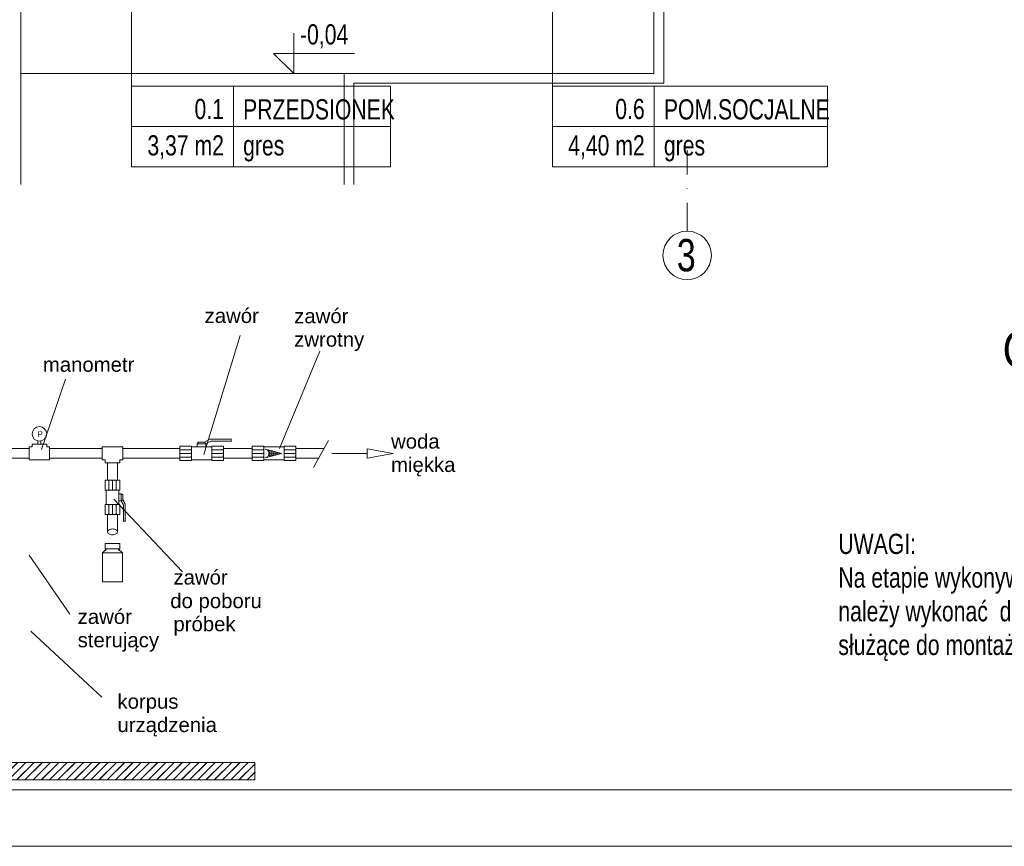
# Model space of a CAD drawing. Header units: inches. Extents: x 57112 to 98566, y -51777 to -16564.
# Tile 27 of 138: x 71719 to 72328, y -21359 to -20848. Entities that reach past the tile are written whole.
import ezdxf

# ---------------------------------------------------------------- set-up
doc = ezdxf.new("R2010")
doc.units = ezdxf.units.IN
doc.header["$MEASUREMENT"] = 0
doc.linetypes.add('DASHDOT', pattern=[1, 0.5, -0.25, 0, -0.25])
doc.layers.get('0').update_dxf_attribs({"color": 251, "lineweight": 0})
for name, color, linetype, lineweight in [('---- 04 kociol', 1, 'Continuous', 15), ('A--tabelka rysunku', 7, 'Continuous', 0), ('A--tabelka-opisy uwagi', 7, 'Continuous', 0), ('A36-obrzeże', 252, 'Continuous', 0), ('A6a-schody parter', 251, 'Continuous', 18), ('A8-opisy pomieszczeń', 250, 'Continuous', 0), ('p--koty wysok.', 251, 'Continuous', 0), ('p--opisy pomieszczeń', 250, 'Continuous', 0), ('p--osie konstr.-NR', 250, 'DASHDOT', 15)]:
    doc.layers.add(name, color=color, linetype=linetype, lineweight=lineweight)
doc.styles.add('1-50', font='arial.ttf', dxfattribs={"width": 0.75, "height": 12.5})
doc.styles.add('ROMANS', font='simplex.shx', dxfattribs={"height": 12})
doc.styles.get("Standard").update_dxf_attribs({"font": 'arial.ttf', "width": 0.75})

# ---------------------------------------------------------------- blocks, each defined once
blk = doc.blocks.new('kota wykoń')
for p, q in [((0, 25), (0, 0)), ((0, 0), (-12.5, 12.5)), ((-12.5, 12.5), (37.5, 12.5))]:
    blk.add_line(p, q)
at = {"lineweight": 0}
blk.add_line((-2.5, 0), (2.5, 0), dxfattribs=at)
blk = doc.blocks.new('*X2775')
for p, q in [((2453.1, 5380.7), (2454.4, 5380.7)), ((2456.3, 5403.7), (2456.3, 5406.3)), ((2456.3, 5380.7), (2456.3, 5383.3)), ((2456.3, 5380.7), (2456.6, 5380.7)), ((2457.9, 5401.7), (2461.4, 5401.7)), ((2459.1, 5387.7), (2461.4, 5387.7)), ((2460.2, 5394.7), (2461.4, 5394.7)), ((2463.3, 5401.7), (2463.3, 5404.5)), ((2463.3, 5401.7), (2468.4, 5401.7)), ((2463.3, 5394.7), (2463.3, 5399.8)), ((2463.3, 5394.7), (2468.4, 5394.7)), ((2463.3, 5387.7), (2463.3, 5392.8)), ((2463.3, 5387.7), (2468.4, 5387.7)), ((2463.3, 5382.5), (2463.3, 5385.8)), ((2470.3, 5401.7), (2470.3, 5402.7)), ((2470.3, 5401.7), (2474, 5401.7)), ((2470.3, 5394.7), (2470.3, 5399.8)), ((2470.3, 5394.7), (2475.3, 5394.7)), ((2470.3, 5387.7), (2470.3, 5392.8)), ((2470.3, 5387.7), (2475.3, 5387.7)), ((2470.3, 5384.3), (2470.3, 5385.8)), ((2477.3, 5394.7), (2477.3, 5399.8)), ((2477.3, 5394.7), (2482.3, 5394.7)), ((2477.3, 5387.7), (2477.3, 5392.8)), ((2477.3, 5387.7), (2482.3, 5387.7)), ((2484.2, 5394.7), (2484.2, 5399)), ((2484.2, 5394.7), (2489.3, 5394.7)), ((2484.2, 5388), (2484.2, 5392.8)), ((2491.2, 5394.7), (2491.2, 5397.2)), ((2491.2, 5394.7), (2496.3, 5394.7)), ((2491.2, 5389.8), (2491.2, 5392.8)), ((2498.2, 5394.7), (2498.2, 5395.4)), ((2498.2, 5394.7), (2500.8, 5394.7)), ((2498.2, 5391.6), (2498.2, 5392.8))]:
    blk.add_line(p, q)
blk = doc.blocks.new('*X2776')
for p, q in [((-317.2, 4312), (-297.9, 4331.4)), ((-317.2, 4283.7), (-269.6, 4331.4)), ((-317.2, 4311.6), (-297.5, 4331.4)), ((-317.2, 4283.3), (-269.2, 4331.4)), ((-301.3, 4271.4), (-241.3, 4331.4)), ((-300.9, 4271.4), (-240.9, 4331.4)), ((-273, 4271.4), (-213, 4331.4)), ((-272.6, 4271.4), (-212.6, 4331.4)), ((-244.7, 4271.4), (-184.7, 4331.4)), ((-244.3, 4271.4), (-184.3, 4331.4)), ((-216.4, 4271.4), (-156.4, 4331.4)), ((-216, 4271.4), (-156, 4331.4)), ((-188.2, 4271.4), (-128.2, 4331.4)), ((-187.8, 4271.4), (-127.8, 4331.4)), ((-159.9, 4271.4), (-99.9, 4331.4)), ((-159.5, 4271.4), (-99.5, 4331.4)), ((-131.6, 4271.4), (-71.6, 4331.4)), ((-131.2, 4271.4), (-71.2, 4331.4)), ((-103.3, 4271.4), (-43.3, 4331.4)), ((-102.9, 4271.4), (-42.9, 4331.4)), ((-75, 4271.4), (-15, 4331.4)), ((-74.6, 4271.4), (-14.6, 4331.4)), ((-46.7, 4271.4), (13.3, 4331.4)), ((-46.3, 4271.4), (13.7, 4331.4)), ((-18.5, 4271.4), (41.5, 4331.4)), ((-18.1, 4271.4), (41.9, 4331.4)), ((9.8, 4271.4), (69.8, 4331.4)), ((10.2, 4271.4), (70.2, 4331.4)), ((38.1, 4271.4), (98.1, 4331.4)), ((38.5, 4271.4), (98.5, 4331.4)), ((66.4, 4271.4), (126.4, 4331.4)), ((66.8, 4271.4), (126.8, 4331.4)), ((94.7, 4271.4), (154.7, 4331.4)), ((95.1, 4271.4), (155.1, 4331.4)), ((123, 4271.4), (183, 4331.4)), ((123.4, 4271.4), (183.4, 4331.4)), ((151.3, 4271.4), (211.3, 4331.4)), ((151.7, 4271.4), (211.7, 4331.4)), ((179.5, 4271.4), (239.5, 4331.4)), ((179.9, 4271.4), (239.9, 4331.4)), ((207.8, 4271.4), (267.8, 4331.4)), ((208.2, 4271.4), (268.2, 4331.4)), ((236.1, 4271.4), (296.1, 4331.4)), ((236.5, 4271.4), (296.5, 4331.4)), ((264.4, 4271.4), (324.4, 4331.4)), ((264.8, 4271.4), (324.8, 4331.4)), ((292.7, 4271.4), (352.7, 4331.4)), ((293.1, 4271.4), (353.1, 4331.4)), ((321, 4271.4), (381, 4331.4)), ((321.4, 4271.4), (381.4, 4331.4)), ((349.2, 4271.4), (409.2, 4331.4)), ((349.6, 4271.4), (409.6, 4331.4)), ((377.5, 4271.4), (437.5, 4331.4)), ((377.9, 4271.4), (437.9, 4331.4)), ((405.8, 4271.4), (465.8, 4331.4)), ((406.2, 4271.4), (466.2, 4331.4)), ((434.1, 4271.4), (494.1, 4331.4)), ((434.5, 4271.4), (494.5, 4331.4)), ((462.4, 4271.4), (522.4, 4331.4)), ((462.8, 4271.4), (522.8, 4331.4)), ((490.7, 4271.4), (550.7, 4331.4)), ((491.1, 4271.4), (551.1, 4331.4)), ((518.9, 4271.4), (578.9, 4331.4)), ((519.3, 4271.4), (579.3, 4331.4)), ((547.2, 4271.4), (607.2, 4331.4)), ((547.6, 4271.4), (607.6, 4331.4)), ((575.5, 4271.4), (635.5, 4331.4)), ((575.9, 4271.4), (635.9, 4331.4)), ((603.8, 4271.4), (663.8, 4331.4)), ((604.2, 4271.4), (664.2, 4331.4)), ((632.1, 4271.4), (692.1, 4331.4)), ((632.5, 4271.4), (692.5, 4331.4)), ((660.4, 4271.4), (720.4, 4331.4)), ((660.8, 4271.4), (720.8, 4331.4)), ((688.7, 4271.4), (748.7, 4331.4)), ((689.1, 4271.4), (749.1, 4331.4)), ((716.9, 4271.4), (776.9, 4331.4)), ((717.3, 4271.4), (777.3, 4331.4)), ((745.2, 4271.4), (805.2, 4331.4)), ((745.6, 4271.4), (805.6, 4331.4)), ((773.5, 4271.4), (833.5, 4331.4)), ((773.9, 4271.4), (833.9, 4331.4)), ((801.8, 4271.4), (861.8, 4331.4)), ((802.2, 4271.4), (862.2, 4331.4)), ((830.1, 4271.4), (890.1, 4331.4)), ((830.5, 4271.4), (890.5, 4331.4)), ((858.4, 4271.4), (918.4, 4331.4)), ((858.8, 4271.4), (918.8, 4331.4)), ((886.6, 4271.4), (946.6, 4331.4)), ((887, 4271.4), (947, 4331.4)), ((914.9, 4271.4), (974.9, 4331.4)), ((915.3, 4271.4), (975.3, 4331.4)), ((943.2, 4271.4), (1003.2, 4331.4)), ((943.6, 4271.4), (1003.6, 4331.4)), ((971.5, 4271.4), (1031.5, 4331.4)), ((971.9, 4271.4), (1031.9, 4331.4)), ((999.8, 4271.4), (1059.8, 4331.4)), ((1000.2, 4271.4), (1060.2, 4331.4)), ((1028.1, 4271.4), (1088.1, 4331.4)), ((1028.5, 4271.4), (1088.5, 4331.4)), ((1056.3, 4271.4), (1116.3, 4331.4)), ((1056.7, 4271.4), (1116.7, 4331.4)), ((1084.6, 4271.4), (1144.6, 4331.4)), ((1085, 4271.4), (1145, 4331.4)), ((1112.9, 4271.4), (1172.9, 4331.4)), ((1113.3, 4271.4), (1173.3, 4331.4)), ((1141.2, 4271.4), (1201.2, 4331.4)), ((1141.6, 4271.4), (1201.6, 4331.4)), ((1169.5, 4271.4), (1229.5, 4331.4)), ((1169.9, 4271.4), (1229.9, 4331.4)), ((1197.8, 4271.4), (1257.8, 4331.4)), ((1198.2, 4271.4), (1258.2, 4331.4)), ((1226.1, 4271.4), (1286.1, 4331.4)), ((1226.5, 4271.4), (1286.5, 4331.4)), ((1254.3, 4271.4), (1314.3, 4331.4)), ((1254.7, 4271.4), (1314.7, 4331.4)), ((1282.6, 4271.4), (1342.6, 4331.4)), ((1283, 4271.4), (1343, 4331.4)), ((1310.9, 4271.4), (1370.9, 4331.4)), ((1311.3, 4271.4), (1371.3, 4331.4)), ((1339.2, 4271.4), (1399.2, 4331.4)), ((1339.6, 4271.4), (1399.6, 4331.4)), ((1367.5, 4271.4), (1427.5, 4331.4)), ((1367.9, 4271.4), (1427.9, 4331.4)), ((1395.8, 4271.4), (1455.8, 4331.4)), ((1396.2, 4271.4), (1456.2, 4331.4)), ((1424, 4271.4), (1484, 4331.4)), ((1424.4, 4271.4), (1484.4, 4331.4)), ((1452.3, 4271.4), (1512.3, 4331.4)), ((1452.7, 4271.4), (1512.7, 4331.4)), ((1480.6, 4271.4), (1540.6, 4331.4)), ((1481, 4271.4), (1541, 4331.4)), ((1508.9, 4271.4), (1568.9, 4331.4)), ((1509.3, 4271.4), (1569.3, 4331.4)), ((1537.2, 4271.4), (1597.2, 4331.4)), ((1537.6, 4271.4), (1597.6, 4331.4)), ((1565.5, 4271.4), (1625.5, 4331.4)), ((1565.9, 4271.4), (1625.9, 4331.4)), ((1593.7, 4271.4), (1653.7, 4331.4)), ((1594.1, 4271.4), (1654.1, 4331.4)), ((1622, 4271.4), (1682, 4331.4)), ((1622.4, 4271.4), (1682.4, 4331.4)), ((1650.3, 4271.4), (1710.3, 4331.4)), ((1650.7, 4271.4), (1710.7, 4331.4)), ((1678.6, 4271.4), (1738.6, 4331.4)), ((1679, 4271.4), (1739, 4331.4)), ((1706.9, 4271.4), (1766.9, 4331.4)), ((1707.3, 4271.4), (1767.3, 4331.4)), ((1735.2, 4271.4), (1795.2, 4331.4)), ((1735.6, 4271.4), (1795.6, 4331.4)), ((1763.5, 4271.4), (1823.5, 4331.4)), ((1763.9, 4271.4), (1823.9, 4331.4)), ((1791.7, 4271.4), (1851.7, 4331.4)), ((1792.1, 4271.4), (1852.1, 4331.4)), ((1820, 4271.4), (1880, 4331.4)), ((1820.4, 4271.4), (1880.4, 4331.4)), ((1848.3, 4271.4), (1908.3, 4331.4)), ((1848.7, 4271.4), (1908.7, 4331.4)), ((1876.6, 4271.4), (1936.6, 4331.4)), ((1877, 4271.4), (1937, 4331.4)), ((1904.9, 4271.4), (1964.9, 4331.4)), ((1905.3, 4271.4), (1965.3, 4331.4)), ((1933.2, 4271.4), (1993.2, 4331.4)), ((1933.6, 4271.4), (1993.6, 4331.4)), ((1961.4, 4271.4), (2021.4, 4331.4)), ((1961.8, 4271.4), (2021.8, 4331.4)), ((1989.7, 4271.4), (2049.7, 4331.4)), ((1990.1, 4271.4), (2050.1, 4331.4)), ((2018, 4271.4), (2078, 4331.4)), ((2018.4, 4271.4), (2078.4, 4331.4)), ((2046.3, 4271.4), (2106.3, 4331.4)), ((2046.7, 4271.4), (2106.7, 4331.4)), ((2074.6, 4271.4), (2134.6, 4331.4)), ((2075, 4271.4), (2135, 4331.4)), ((2102.9, 4271.4), (2162.9, 4331.4)), ((2103.3, 4271.4), (2163.3, 4331.4)), ((2131.2, 4271.4), (2191.2, 4331.4)), ((2131.6, 4271.4), (2191.6, 4331.4)), ((2159.4, 4271.4), (2219.4, 4331.4)), ((2159.8, 4271.4), (2219.8, 4331.4)), ((2187.7, 4271.4), (2247.7, 4331.4)), ((2188.1, 4271.4), (2248.1, 4331.4)), ((2216, 4271.4), (2276, 4331.4)), ((2216.4, 4271.4), (2276.4, 4331.4)), ((2244.3, 4271.4), (2304.3, 4331.4)), ((2244.7, 4271.4), (2304.7, 4331.4)), ((2272.6, 4271.4), (2332.6, 4331.4)), ((2273, 4271.4), (2333, 4331.4)), ((2300.9, 4271.4), (2360.9, 4331.4)), ((2301.3, 4271.4), (2361.3, 4331.4)), ((2329.1, 4271.4), (2389.1, 4331.4)), ((2329.5, 4271.4), (2389.5, 4331.4)), ((2357.4, 4271.4), (2412.7, 4326.6)), ((2357.8, 4271.4), (2412.7, 4326.2)), ((2385.7, 4271.4), (2412.7, 4298.3)), ((2386.1, 4271.4), (2412.7, 4297.9))]:
    blk.add_line(p, q)
blk = doc.blocks.new('A$C6761DF6A')
for p, q in [((3086.1, 1118.1), (3210.3, 1527.1)), ((3345.8, 1138.7), (3484, 1473.7)), ((2528.6, 1135.8), (2610.2, 1376.8)), ((2496.1, 1144.1), (2496.1, 1154.1)), ((2546.1, 1154.1), (2496.1, 1154.1)), ((2516.1, 1164.7), (2516.1, 1154.1)), ((2526.1, 1164.7), (2526.1, 1154.1)), ((2546.1, 1144.1), (2546.1, 1154.1)), ((3067.5, 1160.6), (3063, 1154.6)), ((3078, 1154.6), (3063, 1154.6)), ((3063, 1154.6), (3093, 1154.6)), ((3063, 1154.6), (3063, 1144.1)), ((3063, 1154.6), (3067.5, 1154.6)), ((3067.5, 1160.6), (3088.5, 1160.6)), ((3088.5, 1160.6), (3105.9, 1170.5)), ((3088.5, 1160.6), (3093, 1154.6)), ((3093, 1154.6), (3088.5, 1154.6)), ((3093, 1154.6), (3110.4, 1164.5)), ((3093, 1154.6), (3093, 1144.1)), ((3105.9, 1170.5), (3175.9, 1170.5)), ((3110.4, 1164.5), (3175.9, 1164.5)), ((3175.9, 1170.5), (3179.7, 1171.9)), ((3175.9, 1164.5), (3179.7, 1163.2)), ((3179.7, 1171.9), (3179.7, 1163.2)), ((3462.7, 1073.6), (3514.4, 1166.9)), ((2383.1, 1139), (2486.1, 1139)), ((2486.1, 1144.1), (2486.1, 1100.1)), ((2486.1, 1144.1), (2496.1, 1144.1)), ((2486.1, 1139.1), (2486.1, 1105.1)), ((2486.1, 1139), (2486.1, 1105.3)), ((2556.1, 1144.1), (2546.1, 1144.1)), ((2556.1, 1144.1), (2556.1, 1100.1)), ((2556.1, 1139.1), (2556.1, 1105.1)), ((2737, 1139), (2556.1, 1139)), ((2807, 1144.1), (2737, 1144.1)), ((2737, 1100.1), (2737, 1144.1)), ((2737, 1139.1), (2737, 1105.1)), ((2737, 1139), (2737, 1105.3)), ((2807, 1100.1), (2807, 1144.1)), ((2807, 1139.1), (2807, 1105.1)), ((3003, 1139), (2807, 1139)), ((2807, 1139), (2807, 1105.3)), ((3004, 1147.1), (3003, 1146.1)), ((3003, 1146.1), (3003, 1098.1)), ((3005, 1134.6), (3003, 1136.6)), ((3005, 1134.6), (3003, 1132.6)), ((3005, 1122.1), (3003, 1124.1)), ((3005, 1122.1), (3003, 1120.1)), ((3004, 1147.1), (3042, 1147.1)), ((3005, 1134.6), (3041, 1134.6)), ((3005, 1122.1), (3041, 1122.1)), ((3041, 1134.6), (3043, 1136.6)), ((3041, 1134.6), (3043, 1132.6)), ((3041, 1122.1), (3043, 1124.1)), ((3041, 1122.1), (3043, 1120.1)), ((3043, 1146.1), (3042, 1147.1)), ((3043, 1146.1), (3043, 1144.1)), ((3043, 1144.1), (3113, 1144.1)), ((3043, 1144.1), (3043, 1098.1)), ((3043, 1144.1), (3043, 1144.1)), ((3043, 1144.1), (3078, 1144.1)), ((3113, 1146.1), (3114, 1147.1)), ((3113, 1098.1), (3113, 1146.1)), ((3115, 1134.6), (3113, 1136.6)), ((3113, 1134.6), (3113, 1122.1)), ((3115, 1134.6), (3113, 1132.6)), ((3113, 1130.5), (3113, 1113.9)), ((3115, 1122.1), (3113, 1124.1)), ((3115, 1122.1), (3113, 1120.1)), ((3114, 1147.1), (3152, 1147.1)), ((3151, 1134.6), (3115, 1134.6)), ((3151, 1122.1), (3115, 1122.1)), ((3151, 1134.6), (3153, 1136.6)), ((3151, 1134.6), (3153, 1132.6)), ((3151, 1122.1), (3153, 1124.1)), ((3151, 1122.1), (3153, 1120.1)), ((3153, 1146.1), (3152, 1147.1)), ((3153, 1146.1), (3153, 1134.6)), ((3153, 1139.1), (3153, 1105.1)), ((3251.4, 1139), (3153, 1139)), ((3153, 1134.6), (3153, 1122.1)), ((3153, 1122.1), (3153, 1109.6)), ((3153, 1122.1), (3153, 1098.1)), ((3252.4, 1147.1), (3251.4, 1146.1)), ((3251.4, 1146.1), (3251.4, 1098.1)), ((3251.4, 1139.1), (3251.4, 1105.1)), ((3251.4, 1139), (3251.4, 1105.3)), ((3253.4, 1134.6), (3251.4, 1136.6)), ((3253.4, 1134.6), (3251.4, 1132.6)), ((3253.4, 1122.1), (3251.4, 1124.1)), ((3253.4, 1122.1), (3251.4, 1120.1)), ((3252.4, 1147.1), (3290.4, 1147.1)), ((3289.4, 1134.6), (3253.4, 1134.6)), ((3289.4, 1122.1), (3253.4, 1122.1)), ((3289.4, 1134.6), (3291.4, 1136.6)), ((3289.4, 1134.6), (3291.4, 1132.6)), ((3289.4, 1122.1), (3291.4, 1124.1)), ((3289.4, 1122.1), (3291.4, 1120.1)), ((3291.4, 1146.1), (3290.4, 1147.1)), ((3291.4, 1146.1), (3291.4, 1144.1)), ((3291.4, 1144.1), (3361.4, 1144.1)), ((3291.4, 1144.1), (3291.4, 1098.1)), ((3291.4, 1144.1), (3291.4, 1144.1)), ((3291.4, 1144.1), (3326.4, 1144.1)), ((3354.3, 1122.1), (3296.9, 1137.1)), ((3354.3, 1122.1), (3296.9, 1107.1)), ((3361.4, 1146.1), (3362.4, 1147.1)), ((3361.4, 1098.1), (3361.4, 1146.1)), ((3363.4, 1134.6), (3361.4, 1136.6)), ((3361.4, 1134.6), (3361.4, 1122.1)), ((3363.4, 1134.6), (3361.4, 1132.6)), ((3361.4, 1130.5), (3361.4, 1113.9)), ((3363.4, 1122.1), (3361.4, 1124.1)), ((3363.4, 1122.1), (3361.4, 1120.1)), ((3362.4, 1147.1), (3400.4, 1147.1)), ((3363.4, 1134.6), (3399.4, 1134.6)), ((3363.4, 1122.1), (3399.4, 1122.1)), ((3399.4, 1134.6), (3401.4, 1136.6)), ((3399.4, 1134.6), (3401.4, 1132.6)), ((3399.4, 1122.1), (3401.4, 1124.1)), ((3399.4, 1122.1), (3401.4, 1120.1)), ((3401.4, 1146.1), (3400.4, 1147.1)), ((3401.4, 1146.1), (3401.4, 1134.6)), ((3498.9, 1139), (3401.4, 1139)), ((3401.4, 1139), (3401.4, 1105.3)), ((3401.4, 1134.6), (3401.4, 1122.1)), ((3401.4, 1122.1), (3401.4, 1109.6)), ((3401.4, 1122.1), (3401.4, 1098.1)), ((3525.7, 1122.1), (3647.2, 1122.1)), ((3735.7, 1122.1), (3647.2, 1138.3)), ((3647.2, 1138.3), (3647.2, 1105.9)), ((3735.7, 1122.1), (3647.2, 1105.9)), ((2486.1, 1105.3), (2383.1, 1105.3)), ((2486.1, 1100.1), (2556.1, 1100.1)), ((2556.1, 1105.3), (2737, 1105.3)), ((2737, 1100.1), (2747, 1100.1)), ((2747, 1100.1), (2747, 1090.1)), ((2747, 1090.1), (2797, 1090.1)), ((2755, 1090.1), (2789, 1090.1)), ((2755.1, 1090.1), (2755.1, 1029.9)), ((2755.1, 1090.1), (2788.8, 1090.1)), ((2788.8, 1029.9), (2788.8, 1090.1)), ((2807, 1100.1), (2797, 1100.1)), ((2797, 1100.1), (2797, 1090.1)), ((2807, 1105.3), (3003, 1105.3)), ((2807, 1100.1), (2807, 1105.1)), ((3005, 1109.6), (3003, 1111.6)), ((3005, 1109.6), (3003, 1107.6)), ((3003, 1098.1), (3004, 1097.1)), ((3004, 1097.1), (3042, 1097.1)), ((3005, 1109.6), (3041, 1109.6)), ((3041, 1109.6), (3043, 1111.6)), ((3041, 1109.6), (3043, 1107.6)), ((3043, 1098.1), (3042, 1097.1)), ((3043, 1100.1), (3113, 1100.1)), ((3115, 1109.6), (3113, 1111.6)), ((3115, 1109.6), (3113, 1107.6)), ((3114, 1097.1), (3113, 1098.1)), ((3152, 1097.1), (3114, 1097.1)), ((3151, 1109.6), (3115, 1109.6)), ((3151, 1109.6), (3153, 1111.6)), ((3151, 1109.6), (3153, 1107.6)), ((3152, 1097.1), (3153, 1098.1)), ((3153, 1105.3), (3251.4, 1105.3)), ((3253.4, 1109.6), (3251.4, 1111.6)), ((3253.4, 1109.6), (3251.4, 1107.6)), ((3251.4, 1098.1), (3252.4, 1097.1)), ((3252.4, 1097.1), (3290.4, 1097.1)), ((3289.4, 1109.6), (3253.4, 1109.6)), ((3289.4, 1109.6), (3291.4, 1111.6)), ((3289.4, 1109.6), (3291.4, 1107.6)), ((3291.4, 1098.1), (3290.4, 1097.1)), ((3291.4, 1100.1), (3361.4, 1100.1)), ((3363.4, 1109.6), (3361.4, 1111.6)), ((3363.4, 1109.6), (3361.4, 1107.6)), ((3362.4, 1097.1), (3361.4, 1098.1)), ((3400.4, 1097.1), (3362.4, 1097.1)), ((3363.4, 1109.6), (3399.4, 1109.6)), ((3399.4, 1109.6), (3401.4, 1111.6)), ((3399.4, 1109.6), (3401.4, 1107.6)), ((3400.4, 1097.1), (3401.4, 1098.1)), ((3401.4, 1105.3), (3480.2, 1105.3)), ((3480.1, 1105), (3462.7, 1073.6)), ((2748, 1029.9), (2747, 1028.9)), ((2747, 1028.9), (2747, 996.9)), ((2796, 1029.9), (2748, 1029.9)), ((2789, 1029.9), (2755, 1029.9)), ((2759.5, 1027.9), (2757.5, 1029.9)), ((2759.5, 1027.9), (2761.5, 1029.9)), ((2759.5, 997.9), (2759.5, 1027.9)), ((2772, 1027.9), (2770, 1029.9)), ((2772, 1027.9), (2774, 1029.9)), ((2772, 997.9), (2772, 1027.9)), ((2784.5, 1027.9), (2782.5, 1029.9)), ((2784.5, 1027.9), (2786.5, 1029.9)), ((2784.5, 997.9), (2784.5, 1027.9)), ((2797, 1028.9), (2796, 1029.9)), ((2797, 1028.9), (2797, 996.9)), ((2748, 995.9), (2747, 996.9)), ((2794, 995.9), (2748, 995.9)), ((2750, 995.9), (2750, 945.9)), ((2759.5, 997.9), (2757.5, 995.9)), ((2759.5, 997.9), (2761.5, 995.9)), ((2772, 997.9), (2770, 995.9)), ((2772, 997.9), (2774, 995.9)), ((2784.5, 997.9), (2782.5, 995.9)), ((2784.5, 997.9), (2786.5, 995.9)), ((2796, 995.9), (2794, 995.9)), ((2794, 995.9), (2794, 945.9)), ((2794, 995.9), (2794, 995.9)), ((2794, 995.9), (2794, 970.9)), ((2802.4, 982.9), (2794, 982.9)), ((2796, 995.9), (2797, 996.9)), ((2802.4, 970.9), (2802.4, 982.9)), ((2802.4, 982.9), (2802.4, 958.9)), ((2802.4, 982.9), (2802.4, 979.3)), ((2807.2, 979.3), (2802.4, 982.9)), ((2776.8, 964.2), (3013, 715.1)), ((2802.4, 958.9), (2794, 958.9)), ((2802.4, 958.9), (2802.4, 962.5)), ((2807.2, 962.5), (2802.4, 958.9)), ((2802.4, 958.9), (2810.3, 945)), ((2807.2, 979.3), (2807.2, 962.5)), ((2807.2, 962.5), (2815.1, 948.6)), ((2815.1, 948.6), (2815.1, 892.6)), ((2747, 944.9), (2748, 945.9)), ((2747, 912.9), (2747, 944.9)), ((2748, 945.9), (2796, 945.9)), ((2759.5, 943.9), (2757.5, 945.9)), ((2759.5, 913.9), (2757.5, 911.9)), ((2759.5, 943.9), (2761.5, 945.9)), ((2759.5, 943.9), (2759.5, 913.9)), ((2759.5, 913.9), (2761.5, 911.9)), ((2780.4, 945.9), (2763.8, 945.9)), ((2772, 943.9), (2770, 945.9)), ((2772, 913.9), (2770, 911.9)), ((2784.5, 945.9), (2772, 945.9)), ((2772, 943.9), (2774, 945.9)), ((2772, 943.9), (2772, 913.9)), ((2772, 913.9), (2774, 911.9)), ((2784.5, 943.9), (2782.5, 945.9)), ((2784.5, 913.9), (2782.5, 911.9)), ((2784.5, 943.9), (2786.5, 945.9)), ((2784.5, 943.9), (2784.5, 913.9)), ((2784.5, 913.9), (2786.5, 911.9)), ((2796, 945.9), (2797, 944.9)), ((2797, 944.9), (2797, 912.9)), ((2810.3, 945), (2810.3, 892.6)), ((2747, 912.9), (2748, 911.9)), ((2772, 911.9), (2748, 911.9)), ((2755, 911.9), (2789, 911.9)), ((2755.1, 911.9), (2755.1, 852.2)), ((2755.1, 911.9), (2788.8, 911.9)), ((2772, 911.9), (2759.5, 911.9)), ((2784.5, 911.9), (2772, 911.9)), ((2796, 911.9), (2784.5, 911.9)), ((2788.8, 852.2), (2788.8, 911.9)), ((2796, 911.9), (2797, 912.9)), ((2810.3, 892.6), (2809.2, 889.6)), ((2816.2, 889.6), (2809.2, 889.6)), ((2815.1, 892.6), (2816.2, 889.6)), ((2747, 812.5), (2797, 812.5)), ((2747, 794.2), (2747, 812.5)), ((2797, 812.5), (2797, 794.2)), ((2752, 794.2), (2737.9, 780)), ((2737.9, 780), (2737.9, 680)), ((2737.9, 780), (2806.1, 780)), ((2797, 794.2), (2747, 794.2)), ((2752, 794.2), (2748, 787.2)), ((2792, 794.2), (2806.1, 780)), ((2792, 794.2), (2796, 787.2)), ((2806.1, 680), (2806.1, 780)), ((2486.2, 771.7), (2625.2, 569.7)), ((2737.9, 680), (2806.1, 680)), ((2491.2, 511), (2735.9, 283.7)), ((2195.7, 60), (3261.5, 60)), ((3261.5, 60), (3261.5, 0)), ((3261.5, 0), (531.6, 0))]:
    blk.add_line(p, q)
blk.add_lwpolyline([(2755.1, 852.2), (2755.5, 850.3), (2756.4, 848.4), (2758, 846.7), (2760.1, 845.1), (2762.6, 843.9), (2765.5, 843), (2768.7, 842.4), (2772, 842.2), (2775.3, 842.4), (2778.4, 843), (2781.3, 843.9), (2783.9, 845.1), (2786, 846.7), (2787.6, 848.4), (2788.5, 850.3), (2788.8, 852.2), (2788.5, 854.2), (2787.6, 856), (2786, 857.8), (2783.9, 859.3), (2781.3, 860.5), (2778.4, 861.5), (2775.3, 862), (2772, 862.2), (2768.7, 862), (2765.5, 861.5), (2762.6, 860.5), (2760.1, 859.3), (2758, 857.8), (2756.4, 856), (2755.5, 854.2)], close=True)
blk.add_circle((2521.1, 1189.2), 25)
blk.add_arc((3294.1, 1122.1), 15.2, 280.4683, 71.1988)
for p in [(3153, 1130.4), (3401.4, 1130.4), (3153, 1113.8), (3401.4, 1113.8), (2763.7, 911.9), (2780.3, 911.9)]:
    blk.add_point(p)
for name in ['*X2775', '*X2776']:
    blk.add_blockref(name, (848.9, -4271.4))
for s, p in [('zawór', (3088.5, 1570.4)), ('zawór', (3396.2, 1569.3)), ('zwrotny', (3396.2, 1489)), ('manometr', (2532.8, 1402.7)), ('woda', (3728.9, 1138.5)), ('miękka', (3728.9, 1058.2)), ('zawór', (2981.4, 671.2)), ('do poboru', (2970.5, 590.1)), ('zawór', (2652.4, 535.8)), ('próbek', (2981.4, 510.6)), ('sterujący', (2652.4, 455.5)), ('korpus', (2789.1, 244.4)), ('urządzenia', (2789.1, 164.1))]:
    blk.add_text(s, height=50).set_placement(p)
at = {"linetype": 'Continuous'}
blk.add_text('P', height=20, dxfattribs=at).set_placement((2513.9, 1178.4))

msp = doc.modelspace()

# ---------------------------------------------------------------- linework, layer by layer
at = {"layer": 'A--tabelka rysunku', "linetype": 'Continuous', "elevation": 151.8}
for points in [[(71112.151, -21359.191), (73212.151, -21359.191), (73212.151, -19874.191), (71112.151, -19874.191)], [(71237.151, -21324.191), (73177.151, -21324.191), (73177.151, -19909.191), (71237.151, -19909.191)]]:
    msp.add_lwpolyline(points, close=True, dxfattribs=at)
at = {"layer": 'A36-obrzeże', "linetype": 'Continuous', "ltscale": 35}
for p, q in [((72117.342, -20815.933, 151.8), (72117.342, -20887.033, 151.8)), ((72117.342, -20887.033, 151.8), (71925.842, -20887.033, 151.8)), ((71925.842, -20887.033, 151.8), (71925.842, -20949.684, 151.8))]:
    msp.add_line(p, q, dxfattribs=at)
at = {"layer": 'A6a-schody parter', "lineweight": 5}
for p, q in [((71719.842, -20765.933, 151.8), (71719.842, -20881.033, 151.8)), ((72111.342, -20765.933, 151.8), (72111.342, -20881.033, 151.8)), ((72111.342, -20881.033, 151.8), (71719.842, -20881.033, 151.8)), ((71719.842, -20881.033, 151.8), (71719.842, -20949.684, 151.8)), ((71919.842, -20881.033, 151.8), (71919.842, -20949.684, 151.8))]:
    msp.add_line(p, q, dxfattribs=at)
at = {"layer": 'A8-opisy pomieszczeń'}
for p, q in [((71788.357, -20888.709, 151.8), (71788.357, -20637.288, 151.8)), ((72048.534, -20888.709, 151.8), (72048.534, -20637.288, 151.8))]:
    msp.add_line(p, q, dxfattribs=at)
at = {"layer": 'p--opisy pomieszczeń'}
for p, q in [((71851.357, -20888.709, 151.8), (71851.357, -20938.709, 151.8)), ((72111.534, -20888.709, 151.8), (72111.534, -20938.709, 151.8)), ((71948.357, -20913.709, 151.8), (71788.357, -20913.709, 151.8)), ((72218.534, -20913.709, 151.8), (72048.534, -20913.709, 151.8))]:
    msp.add_line(p, q, dxfattribs=at)
at = {"layer": 'p--opisy pomieszczeń', "elevation": 151.8}
for points in [[(71788.357, -20938.709), (71948.357, -20938.709), (71948.357, -20888.709), (71788.357, -20888.709)], [(72048.534, -20938.709), (72218.534, -20938.709), (72218.534, -20888.709), (72048.534, -20888.709)]]:
    msp.add_lwpolyline(points, close=True, dxfattribs=at)
at = {"layer": 'p--osie konstr.-NR', "linetype": 'DASHDOT', "ltscale": 35}
msp.add_line((72131.892, -20978.512, 151.8), (72131.892, -20928.512, 151.8), dxfattribs=at)
at = {"layer": 'p--osie konstr.-NR', "linetype": 'Continuous', "ltscale": 35}
msp.add_circle((72131.892, -20993.512, 151.8), 15, dxfattribs=at)

# ---------------------------------------------------------------- block references
at = {"color": 6, "linetype": 'Continuous', "lineweight": 60, "ltscale": 8, "xscale": 0.18, "yscale": 0.18, "zscale": 0.18}
msp.add_blockref('A$C6761DF6A', (71277.559, -21318.021), dxfattribs=at)
at = {"layer": 'p--koty wysok.'}
msp.add_blockref('kota wykoń', (71888.573, -20881.033, 151.8), dxfattribs=at)

# ---------------------------------------------------------------- texts
at = {"layer": '---- 04 kociol', "color": 7, "insert": (72412.284, -21051.954, 4964.239), "char_height": 22.14567, "width": 470.2653, "attachment_point": 5, "style": 'ROMANS'}
msp.add_mtext('{\\fArial Narrow|b0|i0|c238|p34;OZNACZENIA:}', dxfattribs=at)
at = {"layer": 'A--tabelka-opisy uwagi', "color": 251, "linetype": 'Continuous', "lineweight": 5, "insert": (72225.345, -21165.773, 151.8), "char_height": 12.5, "width": 333.93037, "attachment_point": 1, "style": '1-50'}
msp.add_mtext('UWAGI:\\PNa etapie wykonywania konstrukcji budynku \\Pnależy wykonać  dodatkowe elementy konstrukcyjne służące do montażu wyposażenia kuchni i łazienki .', dxfattribs=at)
at = {"layer": 'p--koty wysok.', "insert": (71892.47, -20850.505, 151.8), "char_height": 18, "width": 207.41597, "attachment_point": 1, "style": '1-50'}
msp.add_mtext('{\\H0.6944x;-0,04}', dxfattribs=at)
at = {"layer": 'p--opisy pomieszczeń', "char_height": 12.5, "style": '1-50'}
for s, insert, width, attachment_point in [('0.1', (71845.425, -20896.682, 151.8), 98, 3), ('PRZEDSIONEK', (71857.289, -20896.917, 151.8), 106.86476, 1), ('0.6', (72105.602, -20896.682, 151.8), 98, 3), ('POM.SOCJALNE', (72117.465, -20896.917, 151.8), 106.86476, 1), ('3,37 m2', (71845.425, -20919.185, 151.8), 98, 3), ('gres', (71857.289, -20919.185, 151.8), 100, 1), ('4,40 m2', (72105.602, -20919.185, 151.8), 98, 3), ('gres', (72117.465, -20919.185, 151.8), 100, 1)]:
    msp.add_mtext(s, dxfattribs=dict(at, insert=insert, width=width, attachment_point=attachment_point))
at = {"layer": 'p--osie konstr.-NR', "linetype": 'Continuous', "ltscale": 35, "insert": (72137.138, -20983.383, 151.8), "char_height": 20, "width": 63.5564, "attachment_point": 3}
msp.add_mtext('3', dxfattribs=at)

doc.saveas('drawing.dxf')
